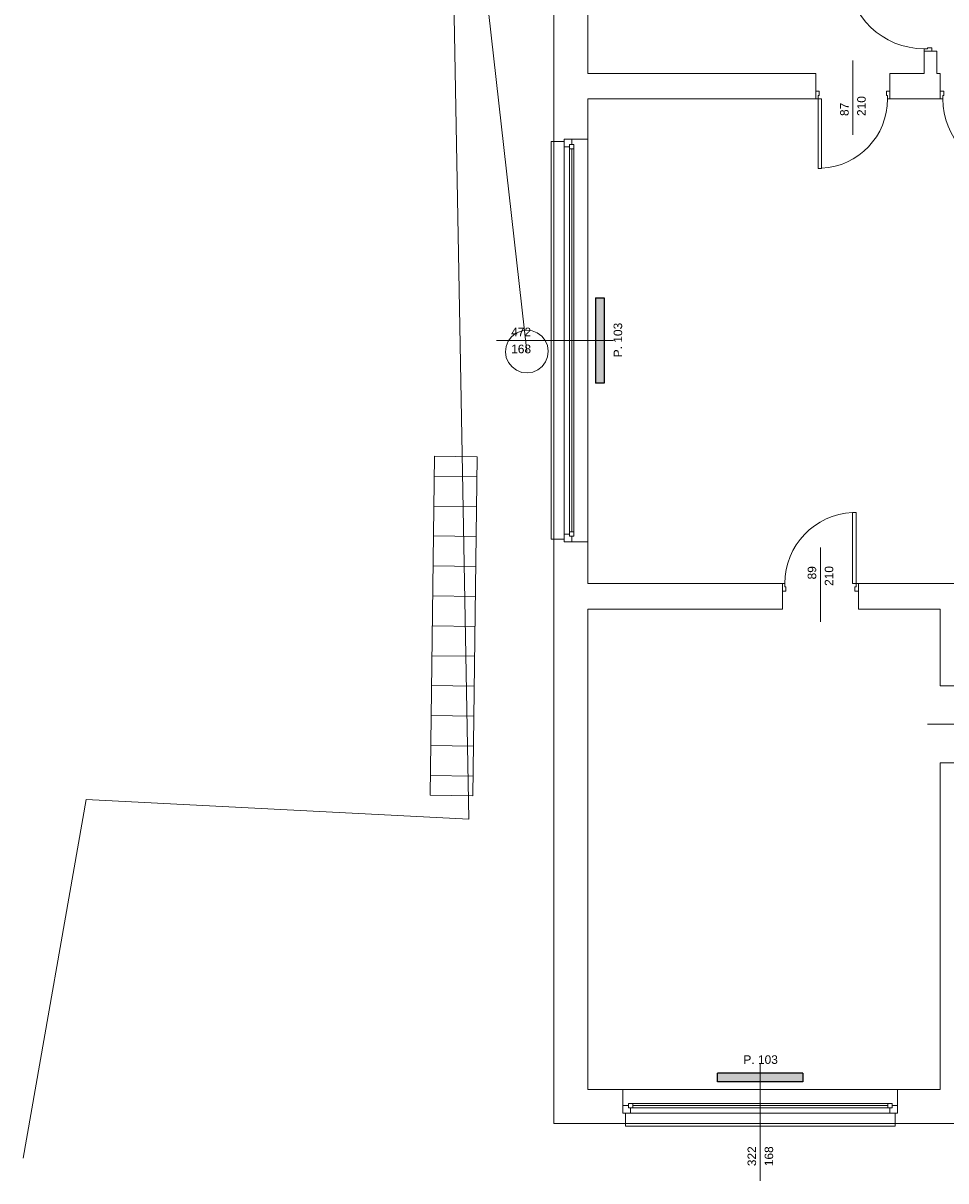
# Model space of a CAD drawing. Header units: millimetres. Extents: x 12683 to 90307, y 30842 to 62253.
# Tile 25 of 152: x 45204 to 46286, y 36983 to 38340. Entities that reach past the tile are written whole.
import ezdxf

# ---------------------------------------------------------------- set-up
doc = ezdxf.new("R2010")
doc.units = ezdxf.units.MM
doc.header["$LTSCALE"] = 0.6
for name, color, linetype, lineweight in [('zzz_podklady_drzwi_opisy', 252, 'Continuous', 15), ('zzz_podklady_okna_opisy', 252, 'Continuous', 15), ('zzz_podklady_sciany', 252, 'Continuous', 15), ('zzzz_mapa', 252, 'Continuous', 15)]:
    doc.layers.add(name, color=color, linetype=linetype, lineweight=lineweight)
doc.layers.add('zzz_podklady_grzejniki_ist', color=252, linetype='Continuous')
doc.styles.add('GENERATED_STYLE_1', font='ARIAL.TTF')

msp = doc.modelspace()

# ---------------------------------------------------------------- hatches: boundary and pattern name
at = {"layer": 'zzz_podklady_grzejniki_ist'}
for points in [[(45875.5, 37917.7), (45885.5, 37917.7), (45885.5, 38017.7), (45875.5, 38017.7)], [(46018.5, 37108.7), (46018.5, 37098.7), (46118.5, 37098.7), (46118.5, 37108.7)]]:
    msp.add_hatch(color=256, dxfattribs=at).paths.add_polyline_path(points, flags=0)

# ---------------------------------------------------------------- linework, layer by layer
at = {"layer": 'zzz_podklady_drzwi_opisy'}
for p, q in [((46264.5, 38309.5), (46260.5, 38309.5)), ((46260.5, 38309.5), (46260.5, 38306.7)), ((46269.5, 38310.7), (46264.5, 38310.7)), ((46264.5, 38310.7), (46264.5, 38309.5)), ((46269.5, 38306.7), (46269.5, 38310.7)), ((46177, 38208.5), (46177, 38295.7)), ((46260.5, 38306.7), (46269.5, 38306.7)), ((46260.5, 38306.7), (46269.5, 38306.7)), ((46260.5, 38306.7), (46269.5, 38306.7)), ((46133.5, 38250.7), (46133.5, 38259.7)), ((46137.5, 38259.7), (46133.5, 38259.7)), ((46133.5, 38259.7), (46133.5, 38250.7)), ((46133.5, 38250.7), (46133.5, 38259.7)), ((46136.3, 38250.7), (46136.3, 38254.7)), ((46136.3, 38254.7), (46137.5, 38254.7)), ((46137.5, 38254.7), (46137.5, 38259.7)), ((46220.5, 38259.7), (46216.5, 38259.7)), ((46216.5, 38259.7), (46216.5, 38254.7)), ((46216.5, 38254.7), (46217.7, 38254.7)), ((46217.7, 38254.7), (46217.7, 38250.7)), ((46220.5, 38250.7), (46220.5, 38259.7)), ((46220.5, 38250.7), (46220.5, 38259.7)), ((46220.5, 38250.7), (46220.5, 38259.7)), ((46279.5, 38250.7), (46279.5, 38259.7)), ((46279.5, 38259.7), (46283.5, 38259.7)), ((46279.5, 38250.7), (46279.5, 38259.7)), ((46279.5, 38250.7), (46279.5, 38259.7)), ((46283.5, 38254.7), (46282.3, 38254.7)), ((46282.3, 38254.7), (46282.3, 38250.7)), ((46283.5, 38259.7), (46283.5, 38254.7)), ((46133.5, 38250.7), (46136.3, 38250.7)), ((46136.3, 38250.7), (46136.3, 38169.3)), ((46140.3, 38250.7), (46136.3, 38250.7)), ((46140.3, 38169.3), (46140.3, 38250.7)), ((46217.7, 38250.7), (46220.5, 38250.7)), ((46282.3, 38250.7), (46279.5, 38250.7)), ((46136.3, 38169.3), (46140.3, 38169.3)), ((46180.7, 37766.1), (46176.7, 37766.1)), ((46176.7, 37766.1), (46176.7, 37682.7)), ((46180.7, 37682.7), (46180.7, 37766.1)), ((46139, 37724.8), (46139, 37637.7)), ((46094.5, 37682.7), (46094.5, 37673.7)), ((46097.3, 37682.7), (46094.5, 37682.7)), ((46094.5, 37682.7), (46094.5, 37673.7)), ((46094.5, 37682.7), (46094.5, 37673.7)), ((46094.5, 37673.7), (46098.5, 37673.7)), ((46097.3, 37678.7), (46097.3, 37682.7)), ((46098.5, 37678.7), (46097.3, 37678.7)), ((46098.5, 37673.7), (46098.5, 37678.7)), ((46176.7, 37682.7), (46180.7, 37682.7)), ((46180.7, 37678.7), (46179.5, 37678.7)), ((46179.5, 37678.7), (46179.5, 37673.7)), ((46179.5, 37673.7), (46183.5, 37673.7)), ((46183.5, 37682.7), (46180.7, 37682.7)), ((46180.7, 37682.7), (46180.7, 37678.7)), ((46183.5, 37682.7), (46183.5, 37673.7)), ((46183.5, 37673.7), (46183.5, 37682.7)), ((46183.5, 37682.7), (46183.5, 37673.7)), ((46339.6, 37517.7), (46264.5, 37517.7))]:
    msp.add_line(p, q, dxfattribs=at)
for centre, radius, start, end in [((46260.5, 38399.9), 90.4, 182.536, 270), ((46136.3, 38250.7), 81.4, 272.8167, 0), ((46366.7, 38250.7), 84.4, 180, 267.2835), ((46180.7, 37682.7), 83.4, 92.7491, 180)]:
    msp.add_arc(centre, radius, start, end, dxfattribs=at)
at = {"layer": 'zzz_podklady_grzejniki_ist'}
for p, q in [((45875.5, 38017.7), (45885.5, 38017.7)), ((45875.5, 38017.7), (45875.5, 37917.7)), ((45885.5, 38017.7), (45885.5, 37917.7)), ((45885.5, 37917.7), (45875.5, 37917.7)), ((46018.5, 37098.7), (46018.5, 37108.7)), ((46118.5, 37108.7), (46018.5, 37108.7)), ((46118.5, 37108.7), (46118.5, 37098.7)), ((46118.5, 37098.7), (46018.5, 37098.7))]:
    msp.add_line(p, q, dxfattribs=at)
at = {"layer": 'zzz_podklady_sciany'}
for p, q in [((45826.5, 38885.7), (45826.5, 38200.7)), ((45866.5, 38280.7), (45866.5, 38845.7)), ((46260.5, 38306.7), (46275.5, 38306.7)), ((46260.5, 38306.7), (46260.5, 38280.7)), ((46275.5, 38280.7), (46275.5, 38306.7)), ((46133.5, 38280.7), (45866.5, 38280.7)), ((46133.5, 38250.7), (46133.5, 38280.7)), ((46220.5, 38250.7), (46220.5, 38280.7)), ((46260.5, 38280.7), (46220.5, 38280.7)), ((46279.5, 38280.7), (46275.5, 38280.7)), ((46279.5, 38250.7), (46279.5, 38280.7)), ((45866.5, 38203.7), (45866.5, 38250.7)), ((45866.5, 38250.7), (46133.5, 38250.7)), ((46220.5, 38250.7), (46279.5, 38250.7)), ((45823.5, 37734.7), (45823.5, 38200.7)), ((45823.5, 38200.7), (45826.5, 38200.7)), ((45826.5, 38200.7), (45838.5, 38200.7)), ((45826.5, 37734.7), (45826.5, 38200.7)), ((45838.5, 38200.7), (45838.5, 38203.7)), ((45838.5, 38203.7), (45847.5, 38203.7)), ((45847.5, 38203.7), (45838.5, 38203.7)), ((45838.5, 38203.7), (45847.5, 38203.7)), ((45847.5, 38203.7), (45866.5, 38203.7)), ((45866.5, 37731.7), (45866.5, 38203.7)), ((45866.5, 37731.7), (45866.5, 38203.7)), ((45826.5, 37734.7), (45823.5, 37734.7)), ((45826.5, 37734.7), (45838.5, 37734.7)), ((45826.5, 37734.7), (45826.5, 37049.7)), ((45838.5, 37734.7), (45838.5, 37731.7)), ((45838.5, 37731.7), (45847.5, 37731.7)), ((45838.5, 37731.7), (45847.5, 37731.7)), ((45838.5, 37731.7), (45847.5, 37731.7)), ((45847.5, 37731.7), (45866.5, 37731.7)), ((45866.5, 37682.7), (45866.5, 37731.7)), ((46094.5, 37682.7), (45866.5, 37682.7)), ((46094.5, 37682.7), (46094.5, 37652.7)), ((46183.5, 37682.7), (46183.5, 37652.7)), ((46393.5, 37682.7), (46183.5, 37682.7)), ((45866.5, 37089.7), (45866.5, 37652.7)), ((45866.5, 37652.7), (46094.5, 37652.7)), ((46183.5, 37652.7), (46279.5, 37652.7)), ((46279.5, 37652.7), (46279.5, 37562.7)), ((46297.5, 37562.7), (46279.5, 37562.7)), ((46297.5, 37472.7), (46279.5, 37472.7)), ((46279.5, 37472.7), (46279.5, 37089.7)), ((45907.5, 37089.7), (45866.5, 37089.7)), ((45907.5, 37070.7), (45907.5, 37089.7)), ((45907.5, 37089.7), (46229.5, 37089.7)), ((45907.5, 37089.7), (46229.5, 37089.7)), ((46229.5, 37070.7), (46229.5, 37089.7)), ((46279.5, 37089.7), (46229.5, 37089.7)), ((45907.5, 37061.7), (45907.5, 37070.7)), ((45907.5, 37061.7), (45907.5, 37070.7)), ((45907.5, 37061.7), (45907.5, 37070.7)), ((45910.5, 37061.7), (45907.5, 37061.7)), ((45910.5, 37049.7), (45910.5, 37061.7)), ((46226.5, 37049.7), (46226.5, 37061.7)), ((46226.5, 37061.7), (46229.5, 37061.7)), ((46229.5, 37061.7), (46229.5, 37070.7)), ((46229.5, 37070.7), (46229.5, 37061.7)), ((46229.5, 37061.7), (46229.5, 37070.7)), ((45826.5, 37049.7), (45910.5, 37049.7)), ((45910.5, 37049.7), (46226.5, 37049.7)), ((45910.5, 37049.7), (45910.5, 37046.7)), ((45910.5, 37046.7), (46226.5, 37046.7)), ((46226.5, 37049.7), (46340.5, 37049.7)), ((46226.5, 37046.7), (46226.5, 37049.7))]:
    msp.add_line(p, q, dxfattribs=at)
at = {"layer": 'zzzz_mapa'}
for p, q in [((45701.9, 38779.3, 0), (45727, 37406.5, 0)), ((45278.3, 37429.7, 0), (45204.4, 37009.2, 0)), ((45727, 37406.5, 0), (45278.3, 37429.7, 0))]:
    msp.add_line(p, q, dxfattribs=at)
at = {"layer": 'zzzz_mapa', "elevation": -2}
msp.add_lwpolyline([(45820, 37955), (45819.2, 37948.5), (45816.8, 37942.4), (45812.9, 37937.1), (45807.8, 37933.1), (45801.8, 37930.4), (45795.3, 37929.5), (45788.8, 37930.2), (45782.8, 37932.6), (45777.5, 37936.5), (45773.4, 37941.6), (45770.8, 37947.6), (45769.8, 37954.1), (45770.6, 37960.6), (45773, 37966.7), (45776.9, 37972), (45782, 37976), (45788, 37978.6), (45794.5, 37979.6), (45801, 37978.9), (45807.1, 37976.5), (45812.3, 37972.6), (45816.4, 37967.5), (45819, 37961.5)], close=True, dxfattribs=at)
at = {"layer": 'zzzz_mapa', "elevation": -4}
for points in [[(45681.4, 37434.5), (45686.5, 37831.8)], [(45686.5, 37831.8), (45736.7, 37831.1)], [(45731.6, 37433.9), (45736.7, 37831.1)], [(45686.2, 37808.6), (45736.4, 37808)], [(45686.2, 37808.6), (45736.4, 37808)], [(45685.8, 37773.5), (45735.9, 37772.9)], [(45685.8, 37773.5), (45735.9, 37772.9)], [(45685.3, 37738.4), (45735.5, 37737.8)], [(45685.3, 37738.4), (45735.5, 37737.8)], [(45684.9, 37703.3), (45735, 37702.7)], [(45684.9, 37703.3), (45735, 37702.7)], [(45684.4, 37668.2), (45734.6, 37667.6)], [(45684.4, 37668.2), (45734.6, 37667.6)], [(45684, 37633.1), (45734.1, 37632.5)], [(45684, 37633.1), (45734.1, 37632.5)], [(45683.5, 37598.1), (45733.7, 37597.4)], [(45683.5, 37598.1), (45733.7, 37597.4)], [(45683.1, 37563), (45733.2, 37562.3)], [(45683.1, 37563), (45733.2, 37562.3)], [(45682.6, 37527.9), (45732.8, 37527.2)], [(45682.6, 37527.9), (45732.8, 37527.2)], [(45682.2, 37492.8), (45732.3, 37492.1)], [(45682.2, 37492.8), (45732.3, 37492.1)], [(45681.7, 37457.7), (45731.9, 37457)], [(45681.7, 37457.7), (45731.9, 37457)], [(45681.4, 37434.5), (45731.6, 37433.9)]]:
    msp.add_lwpolyline(points, dxfattribs=at)

# ---------------------------------------------------------------- texts
at = {"layer": 'zzz_podklady_drzwi_opisy', "char_height": 10, "attachment_point": 7, "rotation": 90, "style": 'GENERATED_STYLE_1'}
for s, insert in [('{87}', (46172.2, 38230.7)), ('{210}', (46192.2, 38230.7)), ('{89}', (46134.2, 37687.5)), ('{210}', (46154.2, 37679.9))]:
    msp.add_mtext(s, dxfattribs=dict(at, insert=insert))
at = {"layer": 'zzz_podklady_okna_opisy', "char_height": 10, "attachment_point": 7, "style": 'GENERATED_STYLE_1'}
for s, insert in [('{472}', (45776.5, 37972.6)), ('{168}', (45776.5, 37952.5)), ('{P. 103}', (46048.7, 37119.5))]:
    msp.add_mtext(s, dxfattribs=dict(at, insert=insert))
at = {"layer": 'zzz_podklady_okna_opisy', "char_height": 10, "attachment_point": 7, "rotation": 90, "style": 'GENERATED_STYLE_1'}
for s, insert in [('{P. 103}', (45906.7, 37947.9)), ('{322}', (46063.7, 36999.7)), ('{168}', (46083.7, 36999.7))]:
    msp.add_mtext(s, dxfattribs=dict(at, insert=insert))

# ---------------------------------------------------------------- next in the draw order: wipeouts: each hides what was drawn before it
at = {"ltscale": 18067.674314}
msp.add_wipeout([(45850, 38192.2), (45845, 38192.2), (45845, 38194.7), (45838.5, 38194.7), (45838.5, 37740.7), (45845, 37740.7), (45845, 37743.2), (45850, 37743.2)], dxfattribs=at).dxf.layer = 'zzz_podklady_sciany'
at = {"ltscale": 12072.504138}
msp.add_wipeout([(46218, 37073.2), (46218, 37068.2), (46220.5, 37068.2), (46220.5, 37061.7), (45916.5, 37061.7), (45916.5, 37068.2), (45919, 37068.2), (45919, 37073.2)], dxfattribs=at).dxf.layer = 'zzz_podklady_sciany'

# ---------------------------------------------------------------- next in the draw order: linework, layer by layer
at = {"layer": 'zzz_podklady_okna_opisy'}
for p, q in [((45759.4, 37967.7), (45896.5, 37967.7)), ((46068.5, 36982.5), (46068.5, 37119.7))]:
    msp.add_line(p, q, dxfattribs=at)
at = {"layer": 'zzz_podklady_sciany'}
for p, q in [((45838.5, 38203.7), (45838.5, 38194.7)), ((45838.5, 38200.7), (45838.5, 38203.7)), ((45847.5, 38197.2), (45847.5, 38203.7)), ((45838.5, 38194.7), (45845, 38194.7)), ((45838.5, 38194.7), (45838.5, 37740.7)), ((45845, 38194.7), (45845, 38197.2)), ((45845, 38197.2), (45847.5, 38197.2)), ((45845, 38197.2), (45845, 38192.2)), ((45850, 38197.2), (45845, 38197.2)), ((45845, 37743.2), (45845, 38192.2)), ((45845, 38192.2), (45850, 38192.2)), ((45847.5, 37743.2), (45847.5, 38192.2)), ((45850, 38192.2), (45850, 38197.2)), ((45850, 37743.2), (45850, 38192.2)), ((45850, 37743.2), (45850, 38192.2)), ((45845, 37740.7), (45838.5, 37740.7)), ((45838.5, 37740.7), (45838.5, 37731.7)), ((45850, 37743.2), (45845, 37743.2)), ((45845, 37743.2), (45845, 37738.2)), ((45845, 37738.2), (45845, 37740.7)), ((45850, 37738.2), (45850, 37743.2)), ((45838.5, 37734.7), (45838.5, 37731.7)), ((45847.5, 37738.2), (45845, 37738.2)), ((45845, 37738.2), (45850, 37738.2)), ((45847.5, 37731.7), (45847.5, 37738.2)), ((45907.5, 37070.7), (45914, 37070.7)), ((45916.5, 37061.7), (45907.5, 37061.7)), ((45910.5, 37061.7), (45907.5, 37061.7)), ((45914, 37073.2), (45919, 37073.2)), ((45914, 37068.2), (45914, 37073.2)), ((45914, 37070.7), (45914, 37068.2)), ((45914, 37068.2), (45916.5, 37068.2)), ((45919, 37068.2), (45914, 37068.2)), ((45916.5, 37068.2), (45916.5, 37061.7)), ((46220.5, 37061.7), (45916.5, 37061.7)), ((45919, 37073.2), (46218, 37073.2)), ((45919, 37073.2), (46218, 37073.2)), ((45919, 37073.2), (45919, 37068.2)), ((45919, 37070.7), (46218, 37070.7)), ((45919, 37068.2), (46218, 37068.2)), ((46218, 37068.2), (46218, 37073.2)), ((46218, 37073.2), (46223, 37073.2)), ((46223, 37068.2), (46218, 37068.2)), ((46220.5, 37061.7), (46220.5, 37068.2)), ((46220.5, 37068.2), (46223, 37068.2)), ((46229.5, 37061.7), (46220.5, 37061.7)), ((46223, 37073.2), (46223, 37068.2)), ((46223, 37068.2), (46223, 37070.7)), ((46223, 37070.7), (46229.5, 37070.7)), ((46226.5, 37061.7), (46229.5, 37061.7))]:
    msp.add_line(p, q, dxfattribs=at)
at = {"layer": 'zzzz_mapa', "elevation": -4}
msp.add_lwpolyline([(45944.7, 40974.7), (45932.6, 40231.3), (45672.1, 39043.2), (45794.9, 37954.5)], dxfattribs=at)

doc.saveas('drawing.dxf')
